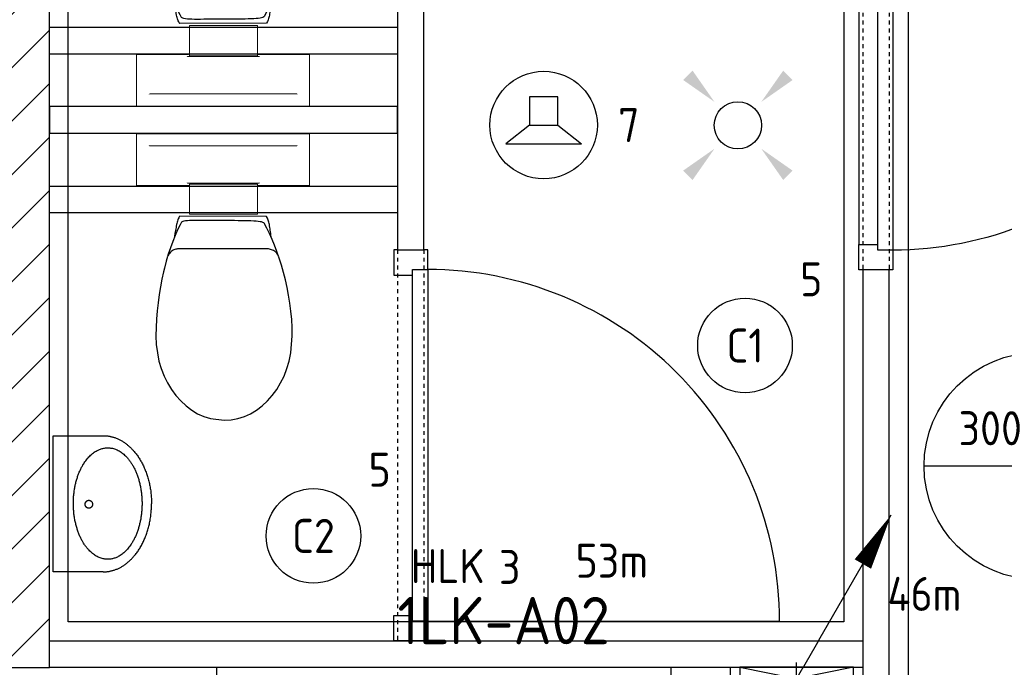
# Model space of a CAD drawing. Header units: millimetres. Extents: x -38031 to 110605, y -30229 to 92226.
# Tile 117 of 194: x 28857 to 31459, y 17775 to 19487. Entities that reach past the tile are written whole.
import ezdxf
from ezdxf.enums import TextEntityAlignment as Align

# ---------------------------------------------------------------- set-up
doc = ezdxf.new("R2010")
doc.units = ezdxf.units.MM
doc.header["$LTSCALE"] = 50
doc.set_wipeout_variables(frame=1)
doc.linetypes.add('HIDDEN2', pattern=[4.7625, 3.175, -1.5875])
doc.linetypes.add('STYLE_01', pattern=[0.41664, 0.20828, -0.20836])
for name, color, linetype in [('AL$1A---_ALGEMEEN', 8, 'Continuous'), ('AL------_SPARING', 2, 'Continuous'), ('AM$1A---_ARCERING', 8, 'Continuous'), ('BOUWKUNDIG', 8, 'Continuous'), ('EB6421--_ATTRIB', 2, 'Continuous'), ('EL6122--', 3, 'Continuous'), ('EL6131--_LB', 3, 'Continuous'), ('EL6212--', 3, 'Continuous'), ('EL6311--', 3, 'Continuous'), ('EL6421--', 3, 'Continuous'), ('EM6131--', 1, 'Continuous'), ('lengte voedingskabels', 3, 'Continuous')]:
    doc.layers.add(name, color=color, linetype=linetype)
doc.styles.add('BURO-018', font='iso.shx', dxfattribs={"height": 90})
doc.styles.add('BURO-025', font='ISO.shx', dxfattribs={"height": 125})
doc.styles.add('NORATT', font='isocp.shx')
doc.styles.get("Standard").update_dxf_attribs({"font": 'iso.shx'})

# ---------------------------------------------------------------- blocks, each defined once
blk = doc.blocks.new('E00411')
at = {"color": 0, "linetype": 'Continuous'}
blk.add_circle((0, 0), 1.25, dxfattribs=at)
for points in [[(-2.892, 2.396), (-2.396, 2.892), (-1.237, 1.237)], [(2.396, 2.892), (2.892, 2.396), (1.237, 1.237)], [(-2.396, -2.892), (-2.892, -2.396), (-1.237, -1.237)], [(2.892, -2.396), (2.396, -2.892), (1.237, -1.237)]]:
    blk.add_solid(points, dxfattribs=at)
at = {"color": 0, "linetype": 'Continuous', "style": 'BURO-018'}
for tag, p in [('E_GKAST', (0, 8)), ('E_GROEP', (0, 5)), ('E_SLET1', (4.5, 2)), ('E_GROEP', (0, 0)), ('E_GKAST', (0, 0))]:
    blk.add_attdef(tag, text='', height=1.8, dxfattribs=at).set_placement(p, align=Align.MIDDLE)
at = {"color": 0, "linetype": 'Continuous', "style": 'BURO-018', "flags": 1}
for tag, p in [('E_SGROEP', (4.5, 5)), ('E_MATCODE', (0, 0)), ('E_SGROEP', (0, 0))]:
    blk.add_attdef(tag, text='', height=1.8, dxfattribs=at).set_placement(p, align=Align.MIDDLE)
blk = doc.blocks.new('1115B3A')
at = {"color": 0, "linetype": 'Continuous'}
blk.add_circle((0, 0), 2.5, dxfattribs=at)
at = {"color": 0, "linetype": 'Continuous', "style": 'BURO-018'}
for tag, p in [('E_GKAST', (0, 8)), ('E_GROEP', (0, 5)), ('E_SGROEP', (4.5, 5)), ('E_ARMCODE', (0, 0)), ('E_SLET', (4.5, -1))]:
    blk.add_attdef(tag, text='', height=1.8, dxfattribs=at).set_placement(p, align=Align.MIDDLE)
blk = doc.blocks.new('E00112')
at = {"color": 0, "linetype": 'Continuous'}
for p, q in [((0, 1), (-1, 1)), ((-1, 1), (-1, 0)), ((-1, 0), (0, 1)), ((-1, 1), (0, 0)), ((0, 0), (0, 1)), ((-1, 0), (0, 0))]:
    blk.add_line(p, q, dxfattribs=at)
blk = doc.blocks.new('E00107')
at = {"color": 0, "linetype": 'Continuous'}
blk.add_line((-5, -8.66), (5, 8.66), dxfattribs=at)
for points in [[(5, 8.66, 0, 1, 0), (3.5, 6.062, 1, 1, 0)], [(0, 0, 0, 1, 0), (-1.5, -2.598, 1, 1, 0)]]:
    blk.add_lwpolyline(points, format="xyseb", dxfattribs=at)
blk = doc.blocks.new('E00103')
at = {"color": 0, "linetype": 'Continuous'}
for p, q in [((0, 6), (0, 12)), ((-6, 6), (6, 6))]:
    blk.add_line(p, q, dxfattribs=at)
blk.add_circle((0, 6), 6, dxfattribs=at)
at = {"color": 0, "linetype": 'Continuous', "style": 'BURO-018'}
for tag, p in [('E_TEXT1', (-2.5, 8)), ('E_TEXT3', (2.5, 8)), ('E_TEXT6', (0, 4))]:
    blk.add_attdef(tag, text='', height=1.8, dxfattribs=at).set_placement(p, align=Align.MIDDLE)
blk = doc.blocks.new('1116A4H1200240')
at = {"layer": 'EL6122--'}
for p, q in [((-12, -2.4), (-12, 2.4)), ((-12, 2.4), (12, 2.4)), ((12, 2.4), (12, -2.4)), ((12, -2.4), (-12, -2.4))]:
    blk.add_line(p, q, dxfattribs=at)
at = {"color": 0, "linetype": 'Continuous', "style": 'BURO-018'}
for tag, p in [('E_GKAST', (0, 15)), ('E_GROEP', (0, 9)), ('E_SGROEP', (4.5, 9)), ('E_KAST', (0, 6))]:
    blk.add_attdef(tag, text='', height=1.8, dxfattribs=at).set_placement(p, align=Align.MIDDLE)
at = {"color": 0, "linetype": 'Continuous', "style": 'BURO-018', "flags": 1}
blk.add_attdef('E_MATCODE', text='', height=1.8, dxfattribs=at).set_placement((0, 0), align=Align.MIDDLE)
blk = doc.blocks.new('SparingVierkant1')
at = {"color": 1, "linetype": 'Continuous'}
for p, q in [((0, -2.5), (0, 2.5)), ((-2.5, 0), (2.5, 0))]:
    blk.add_line(p, q, dxfattribs=at)
at = {"color": 0, "linetype": 'Continuous'}
for p, q in [((-2, 2), (2, 2)), ((-2, -2), (-2, 2)), ((2, 2), (2, -2)), ((2, -2), (-2, -2))]:
    blk.add_line(p, q, dxfattribs=at)
at = {"color": 0, "linetype": 'Continuous', "style": 'BURO-018'}
blk.add_attdef('AL_POSNR', text='', height=1.8, dxfattribs=at).set_placement((0, 3), align=Align.CENTER)
at = {"color": 0, "linetype": 'Continuous', "style": 'BURO-018', "flags": 1}
blk.add_attdef('AL_OMS', (0, 0), '', height=1.8, dxfattribs=at)
blk = doc.blocks.new('E00497')
at = {"color": 0}
for p, q in [((0, 0.75), (1, 2)), ((1, -2), (1, 2)), ((0, 0.75), (-1.5, 0.75)), ((0, -0.75), (0, 0.75)), ((-1.5, -0.75), (0, -0.75)), ((0, -0.75), (1, -2))]:
    blk.add_line(p, q, dxfattribs=at)
blk.add_line((-1.5, 0.75), (-1.5, -0.75))
blk.add_circle((0, 0), 2.841, dxfattribs=at)
at = {"color": 0, "linetype": 'Continuous', "style": 'BURO-018'}
blk.add_attdef('E_TEXT1', text='', height=1.8, dxfattribs=at).set_placement((0, 4.5), align=Align.MIDDLE)
at = {"color": 0, "linetype": 'Continuous', "style": 'BURO-018', "flags": 1}
blk.add_attdef('E_MATCODE', text='', height=1.8, dxfattribs=at).set_placement((0, 0), align=Align.MIDDLE)
blk = doc.blocks.new('toil. 10 top')
at = {"color": 0, "lineweight": 5}
blk.add_wipeout([(-202.38, 176.35), (202.64, 176.35), (202.64, 77.25), (-202.38, 77.25)], dxfattribs=at).dxf.layer = 'AL$1A---_ALGEMEEN'
at = {"color": 0}
blk.add_wipeout([(-126.41, -63.78), (-125.9, -59.46), (-125.39, -54.88), (-124.88, -50.82), (-124.12, -47.01), (-123.61, -42.94), (-123.1, -39.13), (-122.34, -35.57), (-121.58, -32.02), (-120.82, -28.71), (-120.05, -25.66), (-119.29, -22.87), (-118.27, -19.82), (-117.51, -17.28), (-116.5, -14.99), (-113.95, -10.42), (115.23, -9.66), (116.5, -11.69), (117.77, -13.97), (119.04, -16.52), (120.06, -19.31), (121.08, -22.36), (122.09, -25.41), (122.86, -28.71), (123.87, -32.02), (124.64, -36.08), (125.14, -39.64), (125.91, -43.45), (126.67, -47.52), (127.18, -51.33), (127.94, -55.39), (129.46, -63.27)], dxfattribs=at).dxf.layer = 'AL$1A---_ALGEMEEN'
at = {"layer": 'AL$1A---_ALGEMEEN', "color": 0, "lineweight": 5, "flags": 128}
blk.add_lwpolyline([(-202.38, 176.35), (202.64, 176.35), (202.64, 77.25), (-202.38, 77.25), (-202.38, 176.35)], dxfattribs=at)
at = {"layer": 'AL$1A---_ALGEMEEN', "color": 0, "flags": 128}
blk.add_lwpolyline([(-126.41, -63.78), (-125.9, -59.46), (-125.39, -54.88), (-124.88, -50.82), (-124.12, -47.01), (-123.61, -42.94), (-123.1, -39.13), (-122.34, -35.57), (-121.58, -32.02), (-120.82, -28.71), (-120.05, -25.66), (-119.29, -22.87), (-118.27, -19.82), (-117.51, -17.28), (-116.5, -14.99), (-113.95, -10.42), (115.23, -9.66), (116.5, -11.69), (117.77, -13.97), (119.04, -16.52), (120.06, -19.31), (121.08, -22.36), (122.09, -25.41), (122.86, -28.71), (123.87, -32.02), (124.64, -36.08), (125.14, -39.64), (125.91, -43.45), (126.67, -47.52), (127.18, -51.33), (127.94, -55.39), (129.46, -63.27)], dxfattribs=at)
at = {"color": 0, "lineweight": 5}
blk.add_wipeout([(-89.82, 75.21), (89.57, 75.21), (89.57, -4.57), (-89.82, -4.57)], dxfattribs=at).dxf.layer = 'AL$1A---_ALGEMEEN'
at = {"color": 0}
blk.add_wipeout([(-182.05, -326), (-181.8, -304.15), (-180.53, -282.55), (-178.5, -260.95), (-175.96, -239.61), (-172.4, -218.77), (-168.59, -198.19), (-164.01, -177.86), (-159.18, -158.29), (-153.59, -139.24), (-147.75, -120.94), (-141.65, -103.15), (-135.3, -86.65), (-128.69, -70.89), (-121.83, -55.65), (-114.97, -41.42), (-107.86, -28.46), (-106.59, -27.19), (-104.3, -25.92), (-101, -24.9), (-96.93, -24.14), (-92.1, -23.38), (-86.51, -22.87), (-80.16, -22.36), (-73.04, -22.11), (-65.68, -21.85), (-57.29, -21.6), (-48.65, -21.6), (-39.5, -21.6), (-29.85, -21.34), (-19.68, -21.34), (1.41, -21.34), (11.81, -21.34), (22.49, -21.34), (32.4, -21.34), (42.31, -21.09), (51.2, -21.09), (60.09, -20.84), (68.22, -20.84), (76.1, -20.84), (82.96, -21.09), (89.32, -21.34), (95.16, -21.6), (99.99, -22.11), (104.05, -22.87), (107.1, -23.63), (110.66, -25.66), (113.96, -32.52), (120.82, -45.99), (127.43, -60.98), (133.78, -76.74), (139.63, -93.25), (145.47, -110.27), (150.81, -128.31), (155.89, -147.11), (158.18, -156.77), (162.5, -176.33), (166.56, -196.41), (169.86, -216.99), (172.66, -238.34), (174.95, -259.93), (176.73, -281.79), (177.74, -303.64), (178.25, -326), (177.23, -348.87), (174.44, -370.981), (170.12, -392.571), (164.02, -412.651), (156.4, -432.471), (147.25, -450.511), (136.83, -467.791), (125.4, -483.801), (112.44, -498.031), (98.72, -510.981), (83.73, -522.161), (67.97, -531.821), (51.45, -539.191), (34.43, -544.781), (-1.9, -549.101), (-20.19, -548.081), (-38.23, -544.781), (-55.51, -539.191), (-72.03, -531.821), (-87.78, -522.161), (-102.52, -510.981), (-116.5, -498.031), (-129.2, -483.801), (-140.89, -467.791), (-151.31, -450.511), (-160.46, -432.471), (-168.08, -412.651), (-174.18, -392.571), (-178.5, -370.981)], dxfattribs=at).dxf.layer = 'AL$1A---_ALGEMEEN'
at = {"layer": 'AL$1A---_ALGEMEEN', "color": 0}
blk.add_line((460, 0), (-460, 0), dxfattribs=at)
at = {"layer": 'AL$1A---_ALGEMEEN', "color": 0, "lineweight": 5, "flags": 128}
blk.add_lwpolyline([(-89.82, 75.21), (89.57, 75.21), (89.57, -4.57), (-89.82, -4.57), (-89.82, 75.21)], dxfattribs=at)
at = {"layer": 'AL$1A---_ALGEMEEN', "color": 0, "flags": 128}
blk.add_lwpolyline([(-182.05, -326), (-181.8, -304.15), (-180.53, -282.55), (-178.5, -260.95), (-175.96, -239.61), (-172.4, -218.77), (-168.59, -198.19), (-164.01, -177.86), (-159.18, -158.29), (-153.59, -139.24), (-147.75, -120.94), (-141.65, -103.15), (-135.3, -86.65), (-128.69, -70.89), (-121.83, -55.65), (-114.97, -41.42), (-107.86, -28.46), (-106.59, -27.19), (-104.3, -25.92), (-101, -24.9), (-96.93, -24.14), (-92.1, -23.38), (-86.51, -22.87), (-80.16, -22.36), (-73.04, -22.11), (-65.68, -21.85), (-57.29, -21.6), (-48.65, -21.6), (-39.5, -21.6), (-29.85, -21.34), (-19.68, -21.34), (1.41, -21.34), (11.81, -21.34), (22.49, -21.34), (32.4, -21.34), (42.31, -21.09), (51.2, -21.09), (60.09, -20.84), (68.22, -20.84), (76.1, -20.84), (82.96, -21.09), (89.32, -21.34), (95.16, -21.6), (99.99, -22.11), (104.05, -22.87), (107.1, -23.63), (110.66, -25.66), (113.96, -32.52), (120.82, -45.99), (127.43, -60.98), (133.78, -76.74), (139.63, -93.25), (145.47, -110.27), (150.81, -128.31), (155.89, -147.11), (158.18, -156.77), (162.5, -176.33), (166.56, -196.41), (169.86, -216.99), (172.66, -238.34), (174.95, -259.93), (176.73, -281.79), (177.74, -303.64), (178.25, -326), (177.23, -348.87), (174.44, -370.981), (170.12, -392.571), (164.02, -412.651), (156.4, -432.471), (147.25, -450.511), (136.83, -467.791), (125.4, -483.801), (112.44, -498.031), (98.72, -510.981), (83.73, -522.161), (67.97, -531.821), (51.45, -539.191), (34.43, -544.781), (-1.9, -549.101), (-20.19, -548.081), (-38.23, -544.781), (-55.51, -539.191), (-72.03, -531.821), (-87.78, -522.161), (-102.52, -510.981), (-116.5, -498.031), (-129.2, -483.801), (-140.89, -467.791), (-151.31, -450.511), (-160.46, -432.471), (-168.08, -412.651), (-174.18, -392.571), (-178.5, -370.981), (-182.05, -326)], dxfattribs=at)
at = {"color": 0, "lineweight": 5}
for points in [[(-228.05, 208.36), (-228.05, 71.4), (-89.82, 71.4)], [(89.82, 71.4), (229.32, 71.4), (229.32, 208.87)]]:
    blk.add_wipeout(points, dxfattribs=at).dxf.layer = 'AL$1A---_ALGEMEEN'
at = {"color": 0}
blk.add_wipeout([(-145.72, -115.35), (-144.45, -112.56), (-142.92, -110.01), (-141.14, -107.73), (-139.11, -105.19), (-137.08, -103.41), (-134.79, -101.88), (-132.25, -100.36), (-129.71, -99.09), (-127.17, -98.33), (-124.37, -97.31), (-121.83, -96.8), (-119.04, -96.29), (-116.24, -96.04), (-113.45, -95.79), (-107.86, -95.54), (110.66, -95.54), (112.95, -95.79), (115.74, -95.79), (118.28, -96.04), (120.82, -96.04), (123.36, -96.55), (125.91, -97.06), (128.19, -97.82), (130.73, -98.83), (133.02, -99.85), (135.31, -101.12), (137.59, -102.9), (139.63, -104.68), (141.66, -107.22), (143.44, -109.51), (147, -115.35)], dxfattribs=at).dxf.layer = 'AL$1A---_ALGEMEEN'
at = {"layer": 'AL$1A---_ALGEMEEN', "color": 0, "lineweight": 5}
blk.add_line((-228.05, 208.36), (229.32, 208.36), dxfattribs=at)
at = {"layer": 'AL$1A---_ALGEMEEN', "color": 0}
blk.add_line((460, 70), (-460, 70), dxfattribs=at)
at = {"layer": 'AL$1A---_ALGEMEEN', "color": 0, "lineweight": 5, "flags": 128}
for points in [[(-228.05, 208.36), (-228.05, 71.4), (-89.82, 71.4)], [(89.82, 71.4), (229.32, 71.4), (229.32, 208.87)]]:
    blk.add_lwpolyline(points, dxfattribs=at)
at = {"layer": 'AL$1A---_ALGEMEEN', "color": 0, "flags": 128}
blk.add_lwpolyline([(-145.72, -115.35), (-144.45, -112.56), (-142.92, -110.01), (-141.14, -107.73), (-139.11, -105.19), (-137.08, -103.41), (-134.79, -101.88), (-132.25, -100.36), (-129.71, -99.09), (-127.17, -98.33), (-124.37, -97.31), (-121.83, -96.8), (-119.04, -96.29), (-116.24, -96.04), (-113.45, -95.79), (-107.86, -95.54), (110.66, -95.54), (112.95, -95.79), (115.74, -95.79), (118.28, -96.04), (120.82, -96.04), (123.36, -96.55), (125.91, -97.06), (128.19, -97.82), (130.73, -98.83), (133.02, -99.85), (135.31, -101.12), (137.59, -102.9), (139.63, -104.68), (141.66, -107.22), (143.44, -109.51), (147, -115.35)], dxfattribs=at)
blk = doc.blocks.new('fonteintje 360 x 240')
at = {"color": 0}
blk.add_wipeout([(0, -132.1), (180, -132.1), (180, -133.1), (180, -134.2), (179.9, -135.3), (179.9, -136.3), (179.9, -137.4), (179.8, -138.5), (179.7, -139.5), (179.6, -140.6), (179.5, -141.6), (179.4, -142.7), (179.3, -143.7), (179.2, -144.8), (179, -145.8), (178.8, -146.8), (178.7, -147.9), (178.5, -148.9), (178.3, -150), (178.1, -151), (177.9, -152), (177.6, -153), (177.4, -154.1), (177.2, -155.1), (176.9, -156.1), (176.6, -157.1), (176.3, -158.2), (176, -159.2), (175.7, -160.2), (175.4, -161.2), (175, -162.2), (174.7, -163.2), (174.3, -164.2), (174, -165.2), (173.6, -166.2), (173.2, -167.2), (172.8, -168.2), (172.4, -169.2), (171.9, -170.2), (171.5, -171.2), (171, -172.1), (170.6, -173.1), (170.1, -174.1), (169.6, -175.1), (169.1, -176.1), (168.6, -177), (168.1, -178), (167.5, -179), (167, -179.9), (166.4, -180.9), (165.9, -181.9), (165.3, -182.8), (164.7, -183.8), (164.1, -184.7), (163.5, -185.7), (162.8, -186.6), (162.2, -187.6), (161.5, -188.5), (160.9, -189.5), (160.2, -190.4), (159.5, -191.4), (158.8, -192.3), (158.1, -193.2), (157.4, -194.2), (156.6, -195.1), (155.9, -196), (155.1, -197), (154.4, -197.9), (153.6, -198.8), (152.8, -199.7), (152, -200.6), (151.2, -201.5), (150.4, -202.4), (149.6, -203.3), (148.8, -204.1), (147.9, -205), (147.1, -205.9), (146.2, -206.7), (145.4, -207.6), (144.5, -208.4), (143.6, -209.3), (142.7, -210.1), (141.8, -210.9), (140.9, -211.7), (140, -212.6), (139.1, -213.4), (138.2, -214.2), (137.2, -215), (136.3, -215.8), (135.3, -216.5), (134.4, -217.3), (133.4, -218.1), (132.4, -218.8), (131.4, -219.6), (130.4, -220.4), (129.4, -221.1), (128.4, -221.8), (127.4, -222.6), (126.3, -223.3), (125.3, -224), (124.2, -224.8), (123.2, -225.5), (122.1, -226.2), (121, -226.9), (119.9, -227.6), (118.8, -228.2), (117.7, -228.9), (116.6, -229.6), (115.5, -230.3), (114.4, -230.9), (113.2, -231.6), (112.1, -232.2), (110.9, -232.9), (109.8, -233.5), (108.6, -234.1), (107.4, -234.8), (106.2, -235.4), (105, -236), (103.8, -236.6), (102.6, -237.2), (101.4, -237.8), (100.2, -238.4), (98.9, -239), (97.7, -239.5), (96.4, -240.1), (95.2, -240.7), (93.9, -241.2), (92.6, -241.8), (91.3, -242.3), (90, -242.9), (88.7, -243.4), (87.4, -243.9), (86.1, -244.4), (84.8, -244.9), (83.4, -245.4), (82.1, -245.9), (80.8, -246.4), (79.5, -246.9), (78.1, -247.3), (76.8, -247.8), (75.5, -248.2), (74.1, -248.7), (72.8, -249.1), (71.4, -249.5), (70.1, -250), (68.7, -250.4), (67.4, -250.8), (66, -251.1), (64.6, -251.5), (63.3, -251.9), (61.9, -252.3), (60.5, -252.6), (59.1, -253), (57.8, -253.3), (56.4, -253.6), (55, -254), (53.6, -254.3), (52.2, -254.6), (50.8, -254.9), (49.4, -255.2), (48, -255.4), (46.6, -255.7), (45.2, -256), (43.8, -256.2), (42.4, -256.5), (41, -256.7), (39.5, -256.9), (38.1, -257.2), (36.7, -257.4), (35.3, -257.6), (33.8, -257.8), (32.4, -258), (31, -258.2), (29.5, -258.3), (28.1, -258.5), (26.6, -258.6), (25.2, -258.8), (23.7, -258.9), (22.3, -259.1), (20.8, -259.2), (19.3, -259.3), (17.9, -259.4), (16.4, -259.5), (14.9, -259.6), (13.4, -259.7), (12, -259.7), (10.5, -259.8), (9, -259.8), (7.5, -259.9), (6, -259.9), (4.5, -260), (3, -260), (1.5, -260), (0, -260)], dxfattribs=at).dxf.layer = 'AL$1A---_ALGEMEEN'
at = {"layer": 'AL$1A---_ALGEMEEN', "color": 0}
blk.add_open_spline([(180, -132.1), (180, -166.3), (131.8, -225.7), (48.2, -260), (0, -260)], degree=2, dxfattribs=at)
at = {"color": 0}
blk.add_wipeout([(180, -132.1), (180, 0), (-180, 0), (-180, -132.1)], dxfattribs=at).dxf.layer = 'AL$1A---_ALGEMEEN'
at = {"layer": 'AL$1A---_ALGEMEEN', "color": 0}
blk.add_lwpolyline([(180, -132.1), (180, 0), (-180, 0), (-180, -132.1)], dxfattribs=at)
at = {"color": 0}
blk.add_wipeout([(0, -132.1), (-180, -132.1), (-180, -133.1), (-180, -134.2), (-179.9, -135.3), (-179.9, -136.3), (-179.9, -137.4), (-179.8, -138.5), (-179.7, -139.5), (-179.6, -140.6), (-179.5, -141.6), (-179.4, -142.7), (-179.3, -143.7), (-179.2, -144.8), (-179, -145.8), (-178.8, -146.8), (-178.7, -147.9), (-178.5, -148.9), (-178.3, -150), (-178.1, -151), (-177.9, -152), (-177.6, -153), (-177.4, -154.1), (-177.2, -155.1), (-176.9, -156.1), (-176.6, -157.1), (-176.3, -158.2), (-176, -159.2), (-175.7, -160.2), (-175.4, -161.2), (-175, -162.2), (-174.7, -163.2), (-174.3, -164.2), (-174, -165.2), (-173.6, -166.2), (-173.2, -167.2), (-172.8, -168.2), (-172.4, -169.2), (-171.9, -170.2), (-171.5, -171.2), (-171, -172.1), (-170.6, -173.1), (-170.1, -174.1), (-169.6, -175.1), (-169.1, -176.1), (-168.6, -177), (-168.1, -178), (-167.5, -179), (-167, -179.9), (-166.4, -180.9), (-165.9, -181.9), (-165.3, -182.8), (-164.7, -183.8), (-164.1, -184.7), (-163.5, -185.7), (-162.8, -186.6), (-162.2, -187.6), (-161.5, -188.5), (-160.9, -189.5), (-160.2, -190.4), (-159.5, -191.4), (-158.8, -192.3), (-158.1, -193.2), (-157.4, -194.2), (-156.6, -195.1), (-155.9, -196), (-155.1, -197), (-154.4, -197.9), (-153.6, -198.8), (-152.8, -199.7), (-152, -200.6), (-151.2, -201.5), (-150.4, -202.4), (-149.6, -203.3), (-148.8, -204.1), (-147.9, -205), (-147.1, -205.9), (-146.2, -206.7), (-145.4, -207.6), (-144.5, -208.4), (-143.6, -209.3), (-142.7, -210.1), (-141.8, -210.9), (-140.9, -211.7), (-140, -212.6), (-139.1, -213.4), (-138.2, -214.2), (-137.2, -215), (-136.3, -215.8), (-135.3, -216.5), (-134.4, -217.3), (-133.4, -218.1), (-132.4, -218.8), (-131.4, -219.6), (-130.4, -220.4), (-129.4, -221.1), (-128.4, -221.8), (-127.4, -222.6), (-126.3, -223.3), (-125.3, -224), (-124.2, -224.8), (-123.2, -225.5), (-122.1, -226.2), (-121, -226.9), (-119.9, -227.6), (-118.8, -228.2), (-117.7, -228.9), (-116.6, -229.6), (-115.5, -230.3), (-114.4, -230.9), (-113.2, -231.6), (-112.1, -232.2), (-110.9, -232.9), (-109.8, -233.5), (-108.6, -234.1), (-107.4, -234.8), (-106.2, -235.4), (-105, -236), (-103.8, -236.6), (-102.6, -237.2), (-101.4, -237.8), (-100.2, -238.4), (-98.9, -239), (-97.7, -239.5), (-96.4, -240.1), (-95.2, -240.7), (-93.9, -241.2), (-92.6, -241.8), (-91.3, -242.3), (-90, -242.9), (-88.7, -243.4), (-87.4, -243.9), (-86.1, -244.4), (-84.8, -244.9), (-83.4, -245.4), (-82.1, -245.9), (-80.8, -246.4), (-79.5, -246.9), (-78.1, -247.3), (-76.8, -247.8), (-75.5, -248.2), (-74.1, -248.7), (-72.8, -249.1), (-71.4, -249.5), (-70.1, -250), (-68.7, -250.4), (-67.4, -250.8), (-66, -251.1), (-64.6, -251.5), (-63.3, -251.9), (-61.9, -252.3), (-60.5, -252.6), (-59.1, -253), (-57.8, -253.3), (-56.4, -253.6), (-55, -254), (-53.6, -254.3), (-52.2, -254.6), (-50.8, -254.9), (-49.4, -255.2), (-48, -255.4), (-46.6, -255.7), (-45.2, -256), (-43.8, -256.2), (-42.4, -256.5), (-41, -256.7), (-39.5, -256.9), (-38.1, -257.2), (-36.7, -257.4), (-35.3, -257.6), (-33.8, -257.8), (-32.4, -258), (-31, -258.2), (-29.5, -258.3), (-28.1, -258.5), (-26.6, -258.6), (-25.2, -258.8), (-23.7, -258.9), (-22.3, -259.1), (-20.8, -259.2), (-19.3, -259.3), (-17.9, -259.4), (-16.4, -259.5), (-14.9, -259.6), (-13.4, -259.7), (-12, -259.7), (-10.5, -259.8), (-9, -259.8), (-7.5, -259.9), (-6, -259.9), (-4.5, -260), (-3, -260), (-1.5, -260), (0, -260)], dxfattribs=at).dxf.layer = 'AL$1A---_ALGEMEEN'
at = {"layer": 'AL$1A---_ALGEMEEN', "color": 0}
blk.add_open_spline([(-180, -132.1), (-180, -166.3), (-131.8, -225.7), (-48.2, -260), (0, -260)], degree=2, dxfattribs=at)
at = {"color": 0}
blk.add_wipeout([(-0.6, -234.9), (-15.1, -234.4), (-29.3, -233.1), (-43.4, -231), (-57, -228), (-70, -224.2), (-82.4, -219.6), (-94, -214.3), (-104.8, -208.3), (-114.5, -201.7), (-123.1, -194.6), (-130.5, -186.9), (-136.7, -178.9), (-141.5, -170.5), (-145.1, -161.9), (-147.2, -153.1), (-147.9, -144.2), (-147.2, -135.3), (-145.1, -126.5), (-141.5, -117.8), (-136.7, -109.5), (-130.5, -101.4), (-123.1, -93.8), (-114.5, -86.6), (-104.8, -80), (-94, -74), (-82.4, -68.7), (-70, -64.2), (-57, -60.4), (-43.4, -57.4), (-29.3, -55.2), (-15.1, -53.9), (-0.6, -53.5), (13.8, -53.9), (28.1, -55.2), (42.1, -57.4), (55.7, -60.4), (68.8, -64.2), (81.2, -68.7), (92.8, -74), (103.5, -80), (113.2, -86.6), (121.8, -93.8), (129.3, -101.4), (135.4, -109.5), (140.3, -117.8), (143.8, -126.5), (146, -135.3), (146.7, -144.2), (146, -153.1), (143.8, -161.9), (140.3, -170.5), (135.4, -178.9), (129.3, -186.9), (121.8, -194.6), (113.2, -201.7), (103.5, -208.3), (92.8, -214.3), (81.2, -219.6), (68.8, -224.2), (55.7, -228), (42.1, -231), (28.1, -233.1), (13.8, -234.4)], dxfattribs=at).dxf.layer = 'AL$1A---_ALGEMEEN'
at = {"layer": 'AL$1A---_ALGEMEEN', "color": 0}
blk.add_open_spline([(-74.3, -65.6), (-40.1, -53.5), (38.8, -53.5), (107.2, -77.8), (146.7, -119.9), (146.7, -168.5), (107.2, -210.6), (38.8, -234.9), (-40.1, -234.9), (-108.4, -210.6), (-147.9, -168.5), (-147.9, -119.9), (-108.4, -77.8), (-74.3, -65.6)], degree=2, dxfattribs=at)
at = {"color": 0}
blk.add_wipeout([(1.3, -104), (0.3, -104), (-0.7, -103.8), (-1.7, -103.6), (-2.7, -103.3), (-3.6, -102.9), (-4.5, -102.4), (-5.3, -101.8), (-6.1, -101.2), (-6.8, -100.5), (-7.4, -99.7), (-7.9, -98.9), (-8.4, -98), (-8.7, -97.1), (-9, -96.2), (-9.1, -95.3), (-9.2, -94.3), (-9.1, -93.4), (-9, -92.4), (-8.7, -91.5), (-8.4, -90.6), (-7.9, -89.8), (-7.4, -88.9), (-6.8, -88.2), (-6.1, -87.5), (-5.3, -86.8), (-4.5, -86.3), (-3.6, -85.8), (-2.7, -85.4), (-1.7, -85.1), (-0.7, -84.8), (0.3, -84.7), (1.3, -84.7), (2.3, -84.7), (3.4, -84.8), (4.3, -85.1), (5.3, -85.4), (6.2, -85.8), (7.1, -86.3), (8, -86.8), (8.7, -87.5), (9.4, -88.2), (10, -88.9), (10.5, -89.8), (11, -90.6), (11.3, -91.5), (11.6, -92.4), (11.7, -93.4), (11.8, -94.3), (11.7, -95.3), (11.6, -96.2), (11.3, -97.1), (11, -98), (10.5, -98.9), (10, -99.7), (9.4, -100.5), (8.7, -101.2), (8, -101.8), (7.1, -102.4), (6.2, -102.9), (5.3, -103.3), (4.3, -103.6), (3.4, -103.8), (2.3, -104)], dxfattribs=at).dxf.layer = 'AL$1A---_ALGEMEEN'
at = {"layer": 'AL$1A---_ALGEMEEN', "color": 0}
blk.add_open_spline([(-3.9, -85.9), (-1.5, -84.7), (4.1, -84.7), (9, -87.2), (11.8, -91.7), (11.8, -96.9), (9, -101.4), (4.1, -104), (-1.5, -104), (-6.4, -101.4), (-9.2, -96.9), (-9.2, -91.7), (-6.4, -87.2), (-3.9, -85.9)], degree=2, dxfattribs=at)
blk = doc.blocks.new('72-toilet hang+fontein')
at = {"layer": 'AL$1A---_ALGEMEEN', "color": 0, "xscale": -1, "rotation": 270}
blk.add_blockref('toil. 10 top', (-210, 460.125), dxfattribs=at)
at = {"layer": 'AL$1A---_ALGEMEEN', "color": 0, "xscale": -1}
blk.add_blockref('fonteintje 360 x 240', (-980, 910), dxfattribs=at)
blk = doc.blocks.new('32x_hout-mk 806a-p')
at = {"color": 0}
for points in [[(-20.7, -67), (-20.7, 0), (-110.7, 0), (-110.7, -67)], [(-110.7, -967), (-20.7, -967), (-20.7, -1034), (-110.7, -1034)]]:
    blk.add_wipeout(points, dxfattribs=at).dxf.layer = 'AL$1A---_ALGEMEEN'
at = {"layer": 'AL$1A---_ALGEMEEN', "color": 0}
for points in [[(-20.7, -67), (-20.7, 0), (-110.7, 0), (-110.7, -67)], [(909, -959.2), (908.2, -936.4), (906.8, -913.6), (904.8, -890.8), (902.3, -868.2), (899.2, -845.5), (895.6, -823), (891.4, -800.6), (886.7, -778.2), (881.4, -756), (875.6, -734), (869.2, -712), (862.4, -690.3), (854.9, -668.7), (847, -647.3), (838.5, -626.1), (829.5, -605.1), (820, -584.4), (810, -563.9), (799.5, -543.6), (788.5, -523.6), (777, -503.9), (765, -484.5), (752.6, -465.3), (739.6, -446.5), (726.3, -428), (712.5, -409.8), (698.2, -392), (683.5, -374.5), (668.4, -357.5), (652.8, -340.7), (636.9, -324.4), (620.6, -308.5), (603.8, -292.9), (586.7, -277.8), (569.3, -263.1), (551.5, -248.8), (533.3, -235), (514.8, -221.6), (496, -208.7), (476.8, -196.3), (457.4, -184.3), (437.7, -172.8), (417.7, -161.8), (397.4, -151.3), (376.9, -141.3), (356.2, -131.8), (335.2, -122.8), (314, -114.3), (292.6, -106.4), (271, -98.9), (249.3, -92), (227.3, -85.7), (205.3, -79.9), (183.1, -74.6), (160.7, -69.9), (138.3, -65.7), (115.8, -62.1), (93.1, -59), (70.4, -56.5), (47.7, -54.5), (24.9, -53.1), (2.1, -52.3), (-20.7, -52), (-20.7, -982), (909.3, -982)], [(-110.7, -967), (-20.7, -967), (-20.7, -1034), (-110.7, -1034)]]:
    blk.add_lwpolyline(points, close=True, dxfattribs=at)
at = {"color": 0}
blk.add_wipeout([(-60.7, -52), (-20.7, -52), (-20.7, -982), (-60.7, -982)], dxfattribs=at).dxf.layer = 'AL$1A---_ALGEMEEN'
at = {"layer": 'AL$1A---_ALGEMEEN', "color": 0}
blk.add_lwpolyline([(-60.7, -52), (-20.7, -52), (-20.7, -982), (-60.7, -982)], close=True, dxfattribs=at)
blk = doc.blocks.new('32x_hout-mk 810s-p')
at = {"color": 0}
blk.add_wipeout([(-20.7, -1023), (-20.7, -11), (-110.7, -11), (-110.7, -1023)], dxfattribs=at).dxf.layer = 'AL$1A---_ALGEMEEN'
at = {"layer": 'AL$1A---_ALGEMEEN', "color": 0}
blk.add_lwpolyline([(-20.7, -1023), (-20.7, -11), (-110.7, -11), (-110.7, -1023)], close=True, dxfattribs=at)
at = {"color": 0}
for points in [[(-20.7, -67), (-20.7, 0), (-110.7, 0), (-110.7, -67)], [(-110.7, -967), (-20.7, -967), (-20.7, -1034), (-110.7, -1034)]]:
    blk.add_wipeout(points, dxfattribs=at).dxf.layer = 'AL$1A---_ALGEMEEN'
at = {"layer": 'AL$1A---_ALGEMEEN', "color": 0}
for points in [[(-20.7, -67), (-20.7, 0), (-110.7, 0), (-110.7, -67)], [(909, -74.8), (908.2, -97.6), (906.8, -120.4), (904.8, -143.2), (902.3, -165.8), (899.2, -188.5), (895.6, -211), (891.4, -233.4), (886.7, -255.8), (881.4, -278), (875.6, -300), (869.2, -322), (862.4, -343.7), (854.9, -365.3), (847, -386.7), (838.5, -407.9), (829.5, -428.9), (820, -449.6), (810, -470.1), (799.5, -490.4), (788.5, -510.4), (777, -530.1), (765, -549.5), (752.6, -568.7), (739.6, -587.5), (726.3, -606), (712.5, -624.2), (698.2, -642), (683.5, -659.5), (668.4, -676.5), (652.8, -693.3), (636.9, -709.6), (620.6, -725.5), (603.8, -741.1), (586.7, -756.2), (569.3, -770.9), (551.5, -785.2), (533.3, -799), (514.8, -812.4), (496, -825.3), (476.8, -837.7), (457.4, -849.7), (437.7, -861.2), (417.7, -872.2), (397.4, -882.7), (376.9, -892.7), (356.2, -902.2), (335.2, -911.2), (314, -919.7), (292.6, -927.6), (271, -935.1), (249.3, -942), (227.3, -948.3), (205.3, -954.1), (183.1, -959.4), (160.7, -964.1), (138.3, -968.3), (115.8, -971.9), (93.1, -975), (70.4, -977.5), (47.7, -979.5), (24.9, -980.9), (2.1, -981.7), (-20.7, -982), (-20.7, -52), (909.3, -52)], [(-110.7, -967), (-20.7, -967), (-20.7, -1034), (-110.7, -1034)]]:
    blk.add_lwpolyline(points, close=True, dxfattribs=at)
at = {"color": 0}
blk.add_wipeout([(-60.7, -52), (-20.7, -52), (-20.7, -982), (-60.7, -982)], dxfattribs=at).dxf.layer = 'AL$1A---_ALGEMEEN'
at = {"layer": 'AL$1A---_ALGEMEEN', "color": 0}
blk.add_lwpolyline([(-60.7, -52), (-20.7, -52), (-20.7, -982), (-60.7, -982)], close=True, dxfattribs=at)
blk = doc.blocks.new('serviceblok model B')
at = {"layer": 'AL$1A---_ALGEMEEN', "color": 0, "xscale": -1, "rotation": 90}
blk.add_blockref('72-toilet hang+fontein', (2420, 4732.5), dxfattribs=at)
at = {"layer": 'AL$1A---_ALGEMEEN', "color": 0, "rotation": 90}
blk.add_blockref('72-toilet hang+fontein', (2420, 4662.5), dxfattribs=at)
at = {"color": 0}
blk.add_wipeout([(3720, 1903), (3720, 4301), (3650, 4301), (3650, 1903)], dxfattribs=at).dxf.layer = 'AL$1A---_ALGEMEEN'
at = {"layer": 'AL$1A---_ALGEMEEN', "color": 0}
blk.add_lwpolyline([(3720, 1903), (3720, 4301), (3650, 4301), (3650, 1903)], close=True, dxfattribs=at)
at = {"color": 0}
blk.add_wipeout([(3720, 6225), (3720, 6075), (1500, 6075), (1500, 3400), (1500, 3250), (751.2, 3250), (751.2, 3400), (1350, 3400), (1350, 6075), (751.2, 6075), (751.2, 6225)], dxfattribs=at).dxf.layer = 'AL$1A---_ALGEMEEN'
at = {"layer": 'AM$1A---_ARCERING', "linetype": 'Continuous', "lineweight": 5}
h = blk.add_hatch(dxfattribs=at)
h.set_pattern_fill('KALKZANDSTEEN', color=256, style=0, pattern_type=2)
h.set_pattern_definition([(45, (0, 0), (70.7107, -70.7107), [])])
h.paths.add_polyline_path([(3720, 6075), (3720, 6225), (150, 6225), (150, 8541), (0, 8541), (0, 6225), (0, 6075), (0, 3400), (0, 3250), (1500, 3250), (1500, 3400), (1500, 6075)])
h.paths.add_polyline_path([(150, 3400), (150, 6075), (1350, 6075), (1350, 3400)], flags=16)
at = {"layer": 'AL$1A---_ALGEMEEN', "color": 0, "flags": 128}
blk.add_lwpolyline([(3720, 6075), (3720, 6225), (150, 6225), (150, 8541), (0, 8541), (0, 6225), (0, 6075), (0, 3400), (0, 3250), (1500, 3250), (1500, 3400), (1500, 6075)], close=True, dxfattribs=at)
at = {"layer": 'AL$1A---_ALGEMEEN', "color": 0}
for name, p in [('32x_hout-mk 810s-p', (3750.3, 5335)), ('32x_hout-mk 806a-p', (2520.7, 4354))]:
    blk.add_blockref(name, p, dxfattribs=at)
at = {"layer": 'AL$1A---_ALGEMEEN', "color": 0, "linetype": 'STYLE_01'}
for p, q in [((3650, 5335), (3650, 4301)), ((3720, 5335), (3720, 4301))]:
    blk.add_line(p, q, dxfattribs=at)
at = {"color": 0}
blk.add_wipeout([(1500, 3320), (3650, 3320), (3650, 3250), (1500, 3250)], dxfattribs=at).dxf.layer = 'AL$1A---_ALGEMEEN'
at = {"layer": 'AL$1A---_ALGEMEEN', "color": 0, "linetype": 'STYLE_01'}
blk.add_line((2420, 4354), (2420, 3320), dxfattribs=at)
at = {"layer": 'AL$1A---_ALGEMEEN', "color": 0}
blk.add_lwpolyline([(1500, 3320), (3650, 3320), (3650, 3250), (1500, 3250)], close=True, dxfattribs=at)
at = {"color": 0}
blk.add_wipeout([(2490, 5041), (2420, 5041), (2420, 4354), (2490, 4354)], dxfattribs=at).dxf.layer = 'AL$1A---_ALGEMEEN'
at = {"layer": 'AL$1A---_ALGEMEEN', "color": 0, "linetype": 'STYLE_01'}
blk.add_line((2490, 4354), (2490, 3320), dxfattribs=at)
at = {"layer": 'AL$1A---_ALGEMEEN', "color": 0}
blk.add_lwpolyline([(2490, 5041), (2420, 5041), (2420, 4354), (2490, 4354)], close=True, dxfattribs=at)
at = {"color": 0}
blk.add_wipeout([(1500, 4732.5), (1500, 4662.5), (2420, 4662.5), (2420, 4732.5)], dxfattribs=at).dxf.layer = 'AL$1A---_ALGEMEEN'
at = {"layer": 'AL$1A---_ALGEMEEN', "color": 0}
blk.add_lwpolyline([(1500, 4732.5), (1500, 4662.5), (2420, 4662.5), (2420, 4732.5)], close=True, dxfattribs=at)
blk = doc.blocks.new('200254 W 211 30-06-2008')
at = {"layer": 'AL$1A---_ALGEMEEN', "xscale": 0.02, "yscale": 0.02, "zscale": 0.02}
blk.add_blockref('serviceblok model B', (19583.449, 3306.445), dxfattribs=at)
at = {"layer": 'AL$1A---_ALGEMEEN'}
for points in [[(19658.849, 3465.225), (19658.849, 3309.225), (19741.449, 3309.225), (19741.449, 3465.225)], [(19614.449, 3426.945), (19655.449, 3426.945), (19655.449, 3373.845), (19614.449, 3373.845)]]:
    blk.add_lwpolyline(points, close=True, dxfattribs=at)

msp = doc.modelspace()

# ---------------------------------------------------------------- block references
at = {"layer": 'BOUWKUNDIG', "xscale": 50, "yscale": 50, "zscale": 50}
msp.add_blockref('200254 W 211 30-06-2008', (-951737.5, -150797.3), dxfattribs=at)

# ---------------------------------------------------------------- next in the draw order: block references
at = {"layer": 'AL------_SPARING', "xscale": 87.5, "yscale": 25, "zscale": 87.5}
msp.add_blockref('SparingVierkant1', (30910, 17725), dxfattribs=at)
at = {"layer": 'EL6131--_LB', "xscale": 60, "yscale": 300, "zscale": 60, "rotation": 270}
msp.add_blockref('E00112', (30760, 17715), dxfattribs=at)
at = {"layer": 'EL6212--'}
ref = msp.add_blockref('1116A4H1200240', (29977.3, 17655), dxfattribs=dict(at, xscale=50, yscale=50, zscale=50))
ref.add_attrib('E_KAST', '1LK-A02', dxfattribs={"layer": '0', "color": 2, "linetype": 'Continuous', "height": 125, "style": 'BURO-025'}).set_placement((30135.6, 17898.7), align=Align.MIDDLE)
ref.add_attrib('E_GROEP', '3', dxfattribs={"layer": '0', "color": 1, "linetype": 'Continuous', "height": 90, "style": 'BURO-018'}).set_placement((30151.6, 18040.4), align=Align.MIDDLE)
ref.add_attrib('E_GKAST', 'HLK', dxfattribs={"layer": '0', "color": 1, "linetype": 'Continuous', "height": 90, "style": 'BURO-018'}).set_placement((29987.8, 18042.9), align=Align.MIDDLE)
at = {"layer": 'EL6311--', "xscale": 50, "yscale": 50, "zscale": 50}
msp.add_blockref('E00411', (30754.7, 19208.1), dxfattribs=at)
at = {"layer": 'EL6311--'}
ref = msp.add_blockref('1115B3A', (30773.5, 18625.9), dxfattribs=dict(at, xscale=50, yscale=50, zscale=50))
ref.add_attrib('E_ARMCODE', 'C1', dxfattribs={"layer": '0', "color": 1, "linetype": 'Continuous', "height": 90, "style": 'BURO-018'}).set_placement((30773.5, 18625.9), align=Align.MIDDLE)
ref.add_attrib('E_GROEP', '5', dxfattribs={"layer": '0', "color": 1, "linetype": 'Continuous', "height": 90, "style": 'BURO-018'}).set_placement((30948.5, 18800.9), align=Align.MIDDLE)
ref = msp.add_blockref('1115B3A', (29632.8, 18122.6), dxfattribs=dict(at, xscale=50, yscale=50, zscale=50))
ref.add_attrib('E_ARMCODE', 'C2', dxfattribs={"layer": '0', "color": 1, "linetype": 'Continuous', "height": 90, "style": 'BURO-018'}).set_placement((29632.8, 18122.6), align=Align.MIDDLE)
ref.add_attrib('E_GROEP', '5', dxfattribs={"layer": '0', "color": 1, "linetype": 'Continuous', "height": 90, "style": 'BURO-018'}).set_placement((29807.8, 18297.6), align=Align.MIDDLE)
at = {"layer": 'EL6421--', "linetype": 'HIDDEN2'}
ref = msp.add_blockref('E00497', (30241.3, 19208.8), dxfattribs=dict(at, xscale=50, yscale=50, zscale=50, rotation=270))
ref.add_attrib('E_TEXT1', '7', dxfattribs={"layer": 'EB6421--_ATTRIB', "color": 1, "linetype": 'Continuous', "height": 90, "style": 'NORATT'}).set_placement((30466.3, 19208.8), align=Align.MIDDLE)
at = {"layer": 'EM6131--'}
ref = msp.add_blockref('E00103', (31546.7, 18007.3), dxfattribs=dict(at, xscale=50, yscale=50, zscale=50))
ref.add_attrib('E_TEXT1', '300', dxfattribs={"layer": '0', "color": 1, "linetype": 'Continuous', "height": 90, "style": 'BURO-018'}).set_placement((31421.7, 18407.3), align=Align.MIDDLE)
ref.add_attrib('E_TEXT3', '1', dxfattribs={"layer": '0', "color": 1, "linetype": 'Continuous', "height": 90, "style": 'BURO-018'}).set_placement((31671.7, 18407.3), align=Align.MIDDLE)
ref.add_attrib('E_TEXT6', 'LB', dxfattribs={"layer": '0', "color": 1, "linetype": 'Continuous', "height": 90, "style": 'BURO-018'}).set_placement((31546.7, 18207.3), align=Align.MIDDLE)
at = {"layer": 'EM6131--', "xscale": 50, "yscale": 50, "zscale": 50}
msp.add_blockref('E00107', (30910, 17745), dxfattribs=at)

# ---------------------------------------------------------------- next in the draw order: texts
at = {"layer": 'lengte voedingskabels', "color": 1}
for s, p in [('53m', (30325.6, 18011.9)), ('46m', (31150.1, 17924.2))]:
    msp.add_text(s, height=90, dxfattribs=at).set_placement(p)

doc.saveas('drawing.dxf')
